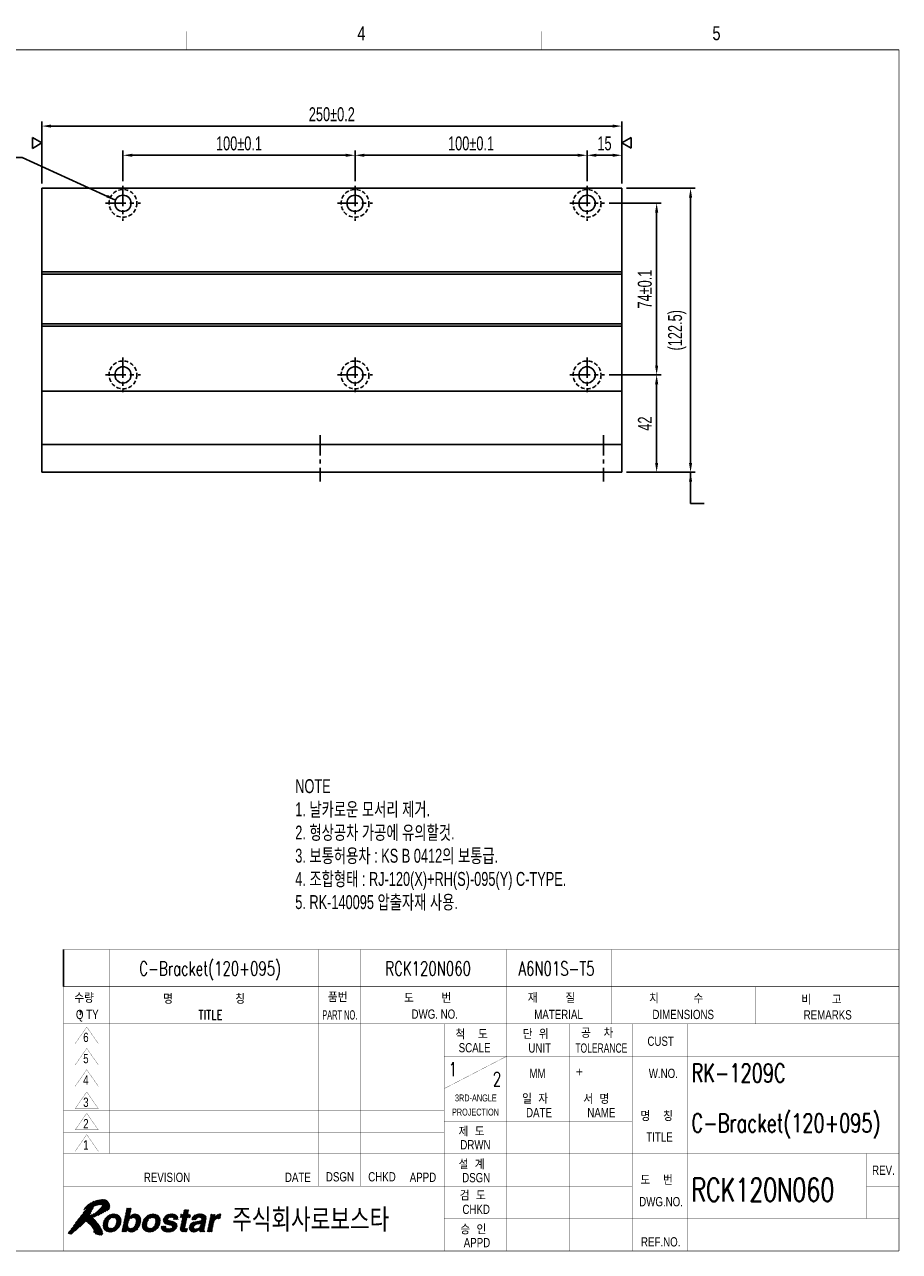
# Model space of a CAD drawing. Extents: x 8374 to 9143, y -9952 to -9412.
# Tile 2 of 2: x 8766 to 9143, y -9941 to -9412. Entities that reach past the tile are written whole.
import ezdxf
from ezdxf.enums import TextEntityAlignment as Align

# ---------------------------------------------------------------- set-up
doc = ezdxf.new("R2010")
doc.units = 0
doc.header["$LTSCALE"] = 7
doc.header["$MEASUREMENT"] = 0
doc.linetypes.add('CENTER', pattern=[2, 1.25, -0.25, 0.25, -0.25])
doc.linetypes.add('HIDDEN', pattern=[0.375, 0.25, -0.125])
doc.layers.get('0').update_dxf_attribs({"linetype": 'CONTINUOUS'})
doc.layers.get('DEFPOINTS').update_dxf_attribs({"linetype": 'CONTINUOUS'})
for name, color, linetype in [('1', 3, 'CENTER'), ('3', 4, 'CONTINUOUS'), ('CENTERLINE', 3, 'CENTER'), ('DIM', 4, 'CONTINUOUS'), ('DIMENSION', 4, 'CONTINUOUS'), ('HIDDENLINE', 5, 'HIDDEN')]:
    doc.layers.add(name, color=color, linetype=linetype)
doc.styles.add('GHS', font='romans.shx', dxfattribs={"bigfont": 'ghs.shx'})
doc.styles.add('HS', font='txt.shx', dxfattribs={"width": 0.8, "bigfont": 'hs.shx'})
doc.styles.add('KESTD1', font='simplex.shx', dxfattribs={"width": 0.7, "bigfont": 'hgs.shx'})
doc.styles.add('ROMANS', font='ROMANS.shx', dxfattribs={"width": 0.8})
doc.styles.get("Standard").update_dxf_attribs({"font": 'Gulim.ttf', "width": 0.7})
doc.dimstyles.new('A3', dxfattribs={"dimscale": 2, "dimtxt": 3, "dimasz": 2, "dimexe": 1, "dimexo": 1, "dimgap": 1, "dimtad": 1, "dimdec": 4, "dimdsep": 46, "dimtxsty": 'Standard', "dimcen": 2.5, "dimclrd": 4, "dimclre": 4, "dimclrt": 9, "dimazin": 2, "dimtfac": 1, "dimtdec": 4, "dimtmove": 0, "dimatfit": 3, "dimfxl": 1, "dimtolj": 1, "dimarcsym": 0})

# ---------------------------------------------------------------- blocks, each defined once
blk = doc.blocks.new('*X1')
at = {"color": 0}
for p, q in [((8.49, 5.4), (11.07, 7.98)), ((8.51, 5.59), (10.91, 7.99)), ((8.53, 5.79), (10.72, 7.98)), ((8.55, 5.98), (10.52, 7.96)), ((10.39, 7.12), (11.23, 7.96)), ((12.85, 5.52), (15.32, 7.98)), ((12.9, 5.74), (15.11, 7.96)), ((13.14, 6.86), (14.39, 8.11)), ((13.19, 7.09), (14.44, 8.34)), ((13.23, 7.31), (14.48, 8.56)), ((13.28, 7.54), (14.53, 8.79)), ((13.33, 7.76), (14.58, 9.01)), ((13.38, 7.99), (14.6, 9.21)), ((13.42, 8.21), (14.42, 9.21)), ((13.47, 8.44), (14.24, 9.21)), ((13.52, 8.66), (14.07, 9.21)), ((13.57, 8.88), (13.89, 9.21)), ((13.62, 9.11), (13.71, 9.21)), ((14.54, 7.03), (15.5, 7.99)), ((14.81, 7.12), (15.66, 7.97)), ((15.01, 7.14), (15.81, 7.95)), ((16.95, 5.55), (19.39, 7.99)), ((16.97, 5.74), (19.21, 7.98)), ((16.98, 5.94), (19.01, 7.96)), ((17.04, 6.17), (18.81, 7.94)), ((18.58, 7), (19.55, 7.97)), ((18.88, 7.13), (19.71, 7.95)), ((21.49, 6.55), (22.9, 7.96)), ((21.51, 6.39), (23.09, 7.98)), ((21.52, 6.23), (23.28, 7.99)), ((21.59, 6.13), (23.45, 7.99)), ((22.87, 7.23), (23.62, 7.98)), ((23.07, 7.25), (23.77, 7.95)), ((25.14, 7.2), (26.85, 8.91)), ((25.31, 7.2), (26.97, 8.85)), ((25.49, 7.2), (26.92, 8.63)), ((25.53, 6.71), (26.78, 7.95)), ((25.58, 6.93), (26.83, 8.18)), ((25.63, 7.15), (26.88, 8.4)), ((25.82, 8.05), (26.67, 8.91)), ((25.86, 8.28), (26.5, 8.91)), ((25.91, 8.5), (26.32, 8.91)), ((25.96, 8.73), (26.14, 8.91)), ((27.64, 6.69), (28.89, 7.94)), ((27.81, 6.69), (29.1, 7.98)), ((27.99, 6.69), (29.29, 7.99)), ((28.17, 6.69), (29.47, 8)), ((28.34, 6.69), (29.64, 7.99)), ((29.02, 7.19), (29.81, 7.98)), ((29.22, 7.21), (29.95, 7.95)), ((31.21, 5.32), (33.89, 7.99)), ((31.26, 5.54), (33.71, 7.99)), ((31.31, 5.76), (33.51, 7.97)), ((8.52, 5.25), (9.68, 6.41)), ((8.55, 5.1), (9.59, 6.15)), ((8.58, 4.96), (9.54, 5.92)), ((8.62, 6.23), (10.31, 7.92)), ((8.64, 4.84), (9.52, 5.72)), ((8.7, 6.49), (10.04, 7.84)), ((8.7, 4.73), (9.52, 5.54)), ((8.77, 4.61), (9.54, 5.39)), ((8.88, 6.84), (9.71, 7.68)), ((9.99, 4.07), (12.42, 6.5)), ((10.17, 4.08), (12.4, 6.3)), ((10.37, 4.1), (12.38, 6.1)), ((10.58, 4.12), (12.32, 5.87)), ((10.6, 7.15), (11.38, 7.94)), ((10.78, 7.16), (11.51, 7.89)), ((10.84, 4.21), (12.23, 5.6)), ((10.93, 7.13), (11.64, 7.84)), ((11.05, 5.31), (12.42, 6.68)), ((11.06, 7.09), (11.77, 7.79)), ((11.17, 7.02), (11.87, 7.71)), ((11.26, 6.93), (11.96, 7.64)), ((11.26, 5.69), (12.4, 6.83)), ((11.33, 6.82), (12.06, 7.56)), ((11.34, 5.95), (12.37, 6.98)), ((11.37, 6.69), (12.14, 7.46)), ((11.38, 6.17), (12.34, 7.12)), ((11.4, 6.54), (12.21, 7.35)), ((11.4, 6.36), (12.28, 7.24)), ((12.57, 4.17), (13.86, 5.46)), ((12.61, 4.39), (13.85, 5.63)), ((12.66, 4.62), (13.87, 5.83)), ((12.71, 4.84), (13.91, 6.05)), ((12.73, 4.16), (13.89, 5.32)), ((12.76, 5.07), (13.99, 6.3)), ((12.8, 5.29), (14.14, 6.63)), ((12.95, 5.97), (14.85, 7.87)), ((13, 6.19), (14.24, 7.44)), ((13.04, 6.42), (14.29, 7.66)), ((13.09, 6.64), (14.34, 7.89)), ((14.27, 4.1), (16.65, 6.49)), ((14.41, 4.07), (16.63, 6.29)), ((14.58, 4.06), (16.6, 6.09)), ((14.78, 4.09), (16.54, 5.84)), ((14.99, 4.12), (16.46, 5.59)), ((15.16, 7.12), (15.94, 7.9)), ((15.19, 5.21), (16.67, 6.68)), ((15.29, 7.08), (16.06, 7.84)), ((15.4, 7.01), (16.18, 7.79)), ((15.46, 5.65), (16.65, 6.84)), ((15.49, 6.91), (16.27, 7.7)), ((15.55, 6.81), (16.36, 7.61)), ((15.55, 5.92), (16.63, 7)), ((15.59, 6.67), (16.44, 7.52)), ((15.6, 6.14), (16.61, 7.15)), ((15.62, 6.51), (16.5, 7.4)), ((15.62, 6.34), (16.55, 7.27)), ((16.94, 5.37), (18.28, 6.71)), ((16.97, 5.22), (18.1, 6.34)), ((17, 5.07), (18.02, 6.09)), ((17.03, 4.92), (17.98, 5.87)), ((17.09, 4.81), (17.96, 5.68)), ((17.13, 6.43), (18.55, 7.86)), ((17.16, 4.7), (17.96, 5.5)), ((17.23, 4.59), (17.99, 5.36)), ((17.25, 6.73), (18.26, 7.74)), ((18.31, 4.08), (20.87, 6.64)), ((18.47, 4.06), (20.85, 6.45)), ((18.66, 4.08), (20.84, 6.25)), ((18.86, 4.1), (20.82, 6.06)), ((19.08, 4.15), (20.74, 5.8)), ((19.09, 7.16), (19.86, 7.92)), ((19.26, 7.15), (19.98, 7.88)), ((19.34, 4.23), (20.65, 5.54)), ((19.41, 7.13), (20.11, 7.83)), ((19.53, 7.07), (20.24, 7.77)), ((19.64, 7), (20.33, 7.7)), ((19.67, 5.62), (20.84, 6.79)), ((19.72, 6.91), (20.43, 7.62)), ((19.77, 5.89), (20.82, 6.94)), ((19.79, 6.79), (20.53, 7.54)), ((19.82, 6.65), (20.6, 7.43)), ((19.82, 6.12), (20.79, 7.09)), ((19.84, 6.32), (20.73, 7.21)), ((19.85, 6.5), (20.67, 7.32)), ((21.04, 5.04), (21.35, 5.36)), ((21.04, 5.22), (21.18, 5.36)), ((21.05, 4.87), (21.53, 5.36)), ((21.1, 4.75), (21.71, 5.36)), ((21.15, 4.62), (21.88, 5.36)), ((21.22, 4.52), (22.05, 5.35)), ((21.47, 6.72), (22.69, 7.93)), ((21.54, 6.96), (22.42, 7.84)), ((21.69, 6.04), (22.49, 6.84)), ((21.78, 5.96), (22.55, 6.73)), ((21.79, 7.38), (22.01, 7.61)), ((21.87, 5.87), (22.64, 6.65)), ((22, 5.82), (22.78, 6.6)), ((22.13, 5.78), (22.91, 6.56)), ((22.26, 5.73), (23.05, 6.52)), ((22.39, 5.69), (23.19, 6.49)), ((22.53, 5.65), (23.34, 6.46)), ((22.54, 4.06), (24.39, 5.92)), ((22.68, 5.62), (23.48, 6.42)), ((22.72, 4.07), (24.43, 5.78)), ((22.82, 5.59), (23.62, 6.38)), ((22.91, 4.08), (24.45, 5.62)), ((22.97, 5.55), (23.75, 6.34)), ((23.1, 5.51), (23.88, 6.29)), ((23.13, 4.13), (24.47, 5.46)), ((23.23, 5.47), (24.01, 6.24)), ((23.24, 7.24), (23.92, 7.92)), ((23.35, 5.41), (24.12, 6.17)), ((23.4, 7.22), (24.05, 7.88)), ((23.41, 5.29), (24.21, 6.09)), ((23.44, 5.15), (24.3, 6.01)), ((23.53, 7.18), (24.17, 7.82)), ((23.63, 7.1), (24.29, 7.77)), ((23.68, 6.98), (24.38, 7.68)), ((23.7, 6.82), (24.48, 7.6)), ((23.82, 6.76), (24.55, 7.49)), ((23.99, 6.76), (24.6, 7.37)), ((24.17, 6.76), (24.65, 7.24)), ((24.35, 6.76), (24.66, 7.07)), ((24.52, 6.76), (24.66, 6.9)), ((25.12, 4.7), (26.35, 5.93)), ((25.13, 4.54), (26.3, 5.71)), ((25.15, 4.91), (26.4, 6.16)), ((25.17, 7.41), (25.66, 7.9)), ((25.18, 4.41), (26.25, 5.49)), ((25.2, 5.13), (26.45, 6.38)), ((25.22, 7.63), (25.49, 7.9)), ((25.24, 5.36), (26.49, 6.61)), ((25.27, 7.86), (25.31, 7.9)), ((25.29, 5.58), (26.54, 6.83)), ((25.34, 5.81), (26.59, 7.06)), ((25.39, 6.03), (27.25, 7.9)), ((25.44, 6.26), (27.08, 7.9)), ((25.48, 6.48), (26.9, 7.9)), ((26.73, 7.2), (27.37, 7.83)), ((26.9, 7.2), (27.32, 7.61)), ((27.07, 4.89), (28.55, 6.36)), ((27.08, 7.2), (27.27, 7.38)), ((27.09, 4.72), (28.75, 6.39)), ((27.09, 5.08), (28.33, 6.32)), ((27.12, 4.58), (28.96, 6.42)), ((27.15, 5.32), (28.09, 6.26)), ((27.18, 4.46), (29.17, 6.45)), ((27.3, 5.64), (27.76, 6.1)), ((27.61, 6.84), (28.66, 7.89)), ((27.74, 7.15), (28.37, 7.77)), ((28.42, 4.11), (30.63, 6.32)), ((28.61, 5.72), (29.37, 6.48)), ((28.67, 4.19), (30.58, 6.1)), ((28.84, 5.77), (30.64, 7.57)), ((29.04, 4.39), (30.53, 5.87)), ((29.05, 5.8), (30.7, 7.45)), ((29.27, 5.85), (30.75, 7.33)), ((29.31, 4.48), (30.48, 5.65)), ((29.31, 4.3), (30.43, 5.42)), ((29.38, 7.2), (30.1, 7.92)), ((29.38, 5.25), (30.67, 6.54)), ((29.5, 5.55), (30.72, 6.77)), ((29.53, 7.17), (30.23, 7.87)), ((29.55, 5.77), (30.75, 6.98)), ((29.56, 5.96), (30.76, 7.16)), ((29.65, 7.12), (30.35, 7.82)), ((29.73, 7.02), (30.46, 7.75)), ((29.76, 6.87), (30.56, 7.67)), ((30.97, 4.19), (32.22, 5.44)), ((31.02, 4.42), (32.27, 5.67)), ((31.07, 4.64), (32.32, 5.89)), ((31.12, 4.87), (32.37, 6.12)), ((31.16, 5.09), (32.45, 6.38)), ((31.36, 5.99), (33.25, 7.89)), ((31.4, 6.21), (32.6, 7.41)), ((31.45, 6.44), (32.65, 7.63)), ((31.5, 6.66), (32.69, 7.86)), ((31.55, 6.89), (32.56, 7.9)), ((31.59, 7.11), (32.38, 7.9)), ((31.64, 7.34), (32.2, 7.9)), ((31.69, 7.56), (32.03, 7.9)), ((31.74, 7.79), (31.85, 7.9)), ((32.98, 6.91), (33.92, 7.85)), ((33.22, 6.97), (33.87, 7.62)), ((33.42, 6.99), (33.83, 7.4)), ((33.6, 7), (33.78, 7.18)), ((8.84, 4.51), (9.58, 5.25)), ((8.94, 4.44), (9.65, 5.14)), ((9.04, 4.36), (9.73, 5.05)), ((9.14, 4.28), (9.84, 4.98)), ((9.26, 4.23), (9.97, 4.93)), ((9.39, 4.18), (10.12, 4.91)), ((9.52, 4.13), (10.29, 4.9)), ((9.67, 4.1), (10.5, 4.93)), ((9.83, 4.09), (10.82, 5.07)), ((11.15, 4.34), (12.09, 5.28)), ((12.91, 4.16), (13.94, 5.19)), ((13.09, 4.16), (14.01, 5.09)), ((13.26, 4.16), (13.6, 4.49)), ((13.44, 4.16), (13.55, 4.27)), ((13.67, 4.57), (14.1, 5)), ((13.73, 4.45), (14.21, 4.93)), ((13.81, 4.36), (14.35, 4.9)), ((13.9, 4.27), (14.51, 4.87)), ((14.01, 4.2), (14.71, 4.9)), ((14.13, 4.15), (15.04, 5.05)), ((15.25, 4.2), (16.31, 5.27)), ((15.69, 4.46), (16.01, 4.79)), ((17.31, 4.5), (18.04, 5.23)), ((17.41, 4.42), (18.11, 5.12)), ((17.51, 4.34), (18.2, 5.03)), ((17.61, 4.26), (18.31, 4.96)), ((17.74, 4.22), (18.45, 4.93)), ((17.87, 4.17), (18.6, 4.9)), ((17.99, 4.12), (18.79, 4.91)), ((18.15, 4.1), (18.99, 4.94)), ((19.7, 4.41), (20.46, 5.17)), ((21.31, 4.43), (22.05, 5.17)), ((21.4, 4.35), (22.09, 5.04)), ((21.52, 4.29), (22.18, 4.94)), ((21.64, 4.23), (22.29, 4.88)), ((21.76, 4.17), (22.43, 4.84)), ((21.91, 4.14), (22.58, 4.82)), ((22.05, 4.11), (22.75, 4.81)), ((22.2, 4.09), (22.94, 4.82)), ((22.37, 4.07), (23.19, 4.9)), ((23.37, 4.19), (24.45, 5.27)), ((23.65, 4.3), (24.34, 4.98)), ((25.25, 4.31), (26.21, 5.26)), ((25.35, 4.23), (26.17, 5.04)), ((25.49, 4.19), (26.22, 4.92)), ((25.62, 4.14), (26.35, 4.87)), ((25.79, 4.13), (26.52, 4.86)), ((25.95, 4.12), (26.7, 4.87)), ((26.13, 4.12), (26.7, 4.69)), ((26.31, 4.12), (26.65, 4.47)), ((26.49, 4.13), (26.6, 4.24)), ((27.25, 4.36), (28.09, 5.2)), ((27.34, 4.27), (28.09, 5.02)), ((27.44, 4.2), (28.15, 4.9)), ((27.57, 4.14), (28.24, 4.82)), ((27.7, 4.1), (28.37, 4.77)), ((27.85, 4.08), (28.55, 4.77)), ((28.02, 4.06), (28.77, 4.82)), ((28.21, 4.08), (29.08, 4.95)), ((29.35, 4.16), (30.39, 5.2)), ((29.53, 4.16), (30.34, 4.97)), ((29.7, 4.16), (30.3, 4.76)), ((29.88, 4.16), (30.28, 4.56)), ((30.06, 4.16), (30.31, 4.41)), ((30.23, 4.16), (30.39, 4.32)), ((31.12, 4.16), (32.18, 5.22)), ((31.29, 4.16), (32.13, 4.99)), ((31.47, 4.16), (32.08, 4.77)), ((31.65, 4.16), (32.03, 4.54)), ((31.82, 4.16), (31.98, 4.32))]:
    blk.add_line(p, q, dxfattribs=at)
blk = doc.blocks.new('*X2')
at = {"color": 0}
for p, q in [((2.13, 5.4), (7.75, 11.03)), ((2.6, 6.05), (7.53, 10.98)), ((3.09, 6.72), (7.3, 10.93)), ((3.62, 7.42), (7.08, 10.88)), ((4.25, 8.23), (6.86, 10.84)), ((4.83, 8.99), (6.55, 10.71)), ((5.05, 6.2), (9.58, 10.73)), ((5.15, 6.12), (9.65, 10.62)), ((6.55, 9.65), (7.97, 11.06)), ((6.85, 9.77), (8.18, 11.1)), ((7.1, 9.84), (8.37, 11.11)), ((7.32, 9.89), (8.55, 11.11)), ((7.53, 9.92), (8.72, 11.11)), ((7.73, 9.94), (8.87, 11.08)), ((7.92, 9.96), (9.01, 11.05)), ((8.11, 9.97), (9.15, 11.01)), ((8.22, 9.54), (9.49, 10.81)), ((8.25, 9.93), (9.26, 10.94)), ((8.29, 9.8), (9.37, 10.88)), ((1.02, 3.77), (6.2, 8.94)), ((1.09, 4.01), (6.36, 9.27)), ((1.16, 3.72), (6.04, 8.6)), ((1.3, 3.69), (5.87, 8.26)), ((1.64, 4.74), (6.53, 9.63)), ((4.36, 8.87), (5.87, 10.38)), ((4.5, 9.19), (5.44, 10.12)), ((4.79, 9.12), (6.22, 10.55)), ((4.84, 6.34), (6.57, 8.07)), ((4.94, 6.27), (7.07, 8.4)), ((6.53, 7.33), (9.72, 10.52)), ((6.82, 7.44), (9.78, 10.4)), ((7.12, 7.56), (9.84, 10.28)), ((7.43, 7.69), (9.88, 10.15)), ((7.76, 7.85), (9.92, 10.01)), ((8.1, 8.01), (9.95, 9.86)), ((8.47, 8.2), (9.95, 9.69)), ((8.87, 8.43), (9.95, 9.51)), ((9.32, 8.7), (9.89, 9.27)), ((1.45, 3.66), (5.66, 7.87)), ((1.62, 3.65), (5.61, 7.64)), ((2.49, 4.35), (5.89, 7.74)), ((3.53, 5.21), (4.72, 6.4)), ((4.73, 6.41), (6.2, 7.88)), ((5.25, 6.04), (6.34, 7.14)), ((5.34, 5.96), (6.44, 7.06)), ((5.44, 5.88), (6.53, 6.97)), ((5.54, 5.8), (6.62, 6.89)), ((5.62, 5.71), (6.71, 6.8)), ((5.71, 5.62), (6.79, 6.71)), ((5.8, 5.54), (6.88, 6.62)), ((5.89, 5.45), (6.96, 6.52)), ((5.97, 5.35), (7.05, 6.43)), ((6.04, 5.25), (7.13, 6.33)), ((6.12, 5.15), (7.2, 6.23)), ((6.2, 5.05), (7.28, 6.13)), ((6.27, 4.94), (7.36, 6.03)), ((6.33, 4.83), (7.44, 5.93)), ((6.4, 4.72), (7.51, 5.83)), ((6.46, 4.61), (7.58, 5.72)), ((6.51, 4.48), (7.65, 5.62)), ((6.56, 4.36), (7.72, 5.51)), ((6.57, 4.01), (7.86, 5.29)), ((6.61, 4.23), (7.79, 5.4)), ((6.49, 4.11), (6.54, 4.15)), ((6.65, 3.92), (7.92, 5.18)), ((6.74, 3.83), (7.99, 5.07)), ((6.83, 3.74), (8.05, 4.96)), ((6.92, 3.65), (8.12, 4.85)), ((7.05, 3.6), (8.18, 4.73)), ((7.2, 3.58), (8.24, 4.62)), ((7.34, 3.54), (8.3, 4.5)), ((7.48, 3.51), (8.35, 4.37)), ((7.62, 3.47), (8.37, 4.22)), ((7.77, 3.44), (8.4, 4.07)), ((7.93, 3.42), (8.43, 3.92)), ((8.13, 3.44), (8.44, 3.75))]:
    blk.add_line(p, q, dxfattribs=at)
blk = doc.blocks.new('LOGO-ROBOSTAR')
at = {"color": 230, "const_width": 0.00973}
for points in [[(9.53, 10.79), (9.13, 11.02), (8.68, 11.12), (8.21, 11.1), (7.73, 11.02), (7.27, 10.92), (6.83, 10.83), (6.33, 10.61), (5.82, 10.35), (5.33, 10.06), (4.89, 9.7), (4.53, 9.27), (4.31, 8.74), (4.38, 8.82), (4.46, 8.88), (4.54, 8.94), (4.62, 9), (4.7, 9.06), (4.78, 9.12), (4.81, 9.1), (4.83, 9.07), (4.83, 9.04), (4.83, 9), (4.83, 8.96), (4.83, 8.93), (4.15, 8.1), (3.49, 7.26), (2.85, 6.39), (2.22, 5.52), (1.58, 4.66), (0.93, 3.8), (1.07, 3.75), (1.2, 3.71), (1.35, 3.68), (1.49, 3.66), (1.64, 3.65), (1.79, 3.66), (2.27, 4.16), (2.78, 4.6), (3.3, 5.02), (3.81, 5.44), (4.29, 5.9), (4.73, 6.42), (5.14, 6.14), (5.53, 5.81), (5.89, 5.45), (6.2, 5.05), (6.46, 4.62), (6.63, 4.18), (6.61, 4.14), (6.58, 4.14), (6.55, 4.15), (6.52, 4.16), (6.48, 4.18), (6.44, 4.18), (6.51, 4.08), (6.59, 3.98), (6.68, 3.89), (6.78, 3.79), (6.87, 3.7), (6.97, 3.61), (7.21, 3.58), (7.45, 3.52), (7.69, 3.45), (7.93, 3.42), (8.16, 3.45), (8.39, 3.56), (8.43, 3.71), (8.44, 3.85), (8.42, 3.99), (8.39, 4.13), (8.36, 4.28), (8.34, 4.42), (8.07, 4.93), (7.77, 5.43), (7.44, 5.93), (7.08, 6.4), (6.68, 6.83), (6.25, 7.22), (6.85, 7.45), (7.44, 7.7), (8.01, 7.97), (8.58, 8.26), (9.13, 8.58), (9.67, 8.93), (9.87, 9.21), (9.96, 9.53), (9.95, 9.87), (9.87, 10.21), (9.72, 10.52)], [(8.2, 9.45), (7.81, 9.02), (7.39, 8.64), (6.95, 8.3), (6.48, 8.02), (6, 7.79), (5.5, 7.6), (5.7, 7.93), (5.88, 8.27), (6.04, 8.61), (6.21, 8.96), (6.37, 9.3), (6.54, 9.64), (6.8, 9.75), (7.06, 9.83), (7.34, 9.89), (7.62, 9.93), (7.91, 9.96), (8.2, 9.97), (8.28, 9.91), (8.3, 9.83), (8.28, 9.74), (8.25, 9.64), (8.22, 9.55)]]:
    blk.add_lwpolyline(points, close=True, dxfattribs=at)
at = {"color": 5, "const_width": 0.00973}
for points in [[(10.04, 4.06), (9.56, 4.11), (9.15, 4.27), (8.81, 4.54), (8.59, 4.92), (8.49, 5.42), (8.55, 6.03), (8.75, 6.64), (9.06, 7.14), (9.45, 7.52), (9.89, 7.79), (10.38, 7.94), (10.88, 8), (11.36, 7.94), (11.78, 7.79), (12.11, 7.52), (12.34, 7.14), (12.43, 6.64), (12.37, 6.03), (12.17, 5.42), (11.86, 4.92), (11.48, 4.54), (11.03, 4.27), (10.54, 4.11)], [(14.24, 7.41), (14.25, 7.41), (14.37, 7.54), (14.52, 7.67), (14.7, 7.79), (14.91, 7.9), (15.16, 7.97), (15.46, 8), (15.85, 7.94), (16.18, 7.78), (16.44, 7.52), (16.61, 7.15), (16.67, 6.66), (16.6, 6.07), (16.46, 5.57), (16.23, 5.09), (15.94, 4.68), (15.56, 4.36), (15.12, 4.14), (14.6, 4.06), (14.4, 4.08), (14.2, 4.12), (14.02, 4.19), (13.87, 4.3), (13.73, 4.44), (13.64, 4.63), (13.63, 4.63), (13.53, 4.16), (12.56, 4.16), (13.64, 9.21), (14.62, 9.21)], [(18.49, 4.06), (18.01, 4.11), (17.59, 4.27), (17.25, 4.54), (17.03, 4.92), (16.93, 5.42), (16.99, 6.03), (17.2, 6.64), (17.5, 7.14), (17.89, 7.52), (18.34, 7.79), (18.82, 7.94), (19.32, 8), (19.8, 7.94), (20.22, 7.79), (20.55, 7.52), (20.78, 7.14), (20.87, 6.64), (20.81, 6.03), (20.61, 5.42), (20.31, 4.92), (19.92, 4.54), (19.47, 4.27), (18.99, 4.11)], [(23.7, 6.76), (23.7, 6.88), (23.68, 6.99), (23.63, 7.1), (23.53, 7.18), (23.37, 7.23), (23.15, 7.25), (22.91, 7.24), (22.74, 7.19), (22.62, 7.13), (22.54, 7.05), (22.49, 6.97), (22.46, 6.89), (22.59, 6.66), (23, 6.53), (23.53, 6.41), (24.06, 6.23), (24.42, 5.9), (24.48, 5.35), (24.3, 4.87), (24.01, 4.53), (23.65, 4.3), (23.27, 4.15), (22.89, 4.08), (22.57, 4.06), (22.15, 4.09), (21.75, 4.18), (21.42, 4.33), (21.17, 4.58), (21.03, 4.91), (21.04, 5.36), (22.05, 5.36), (22.04, 5.2), (22.07, 5.07), (22.15, 4.96), (22.28, 4.88), (22.48, 4.83), (22.75, 4.81), (22.98, 4.83), (23.15, 4.88), (23.29, 4.95), (23.38, 5.03), (23.43, 5.12), (23.46, 5.19), (23.34, 5.43), (22.94, 5.56), (22.4, 5.68), (21.88, 5.86), (21.53, 6.19), (21.47, 6.75), (21.56, 7.03), (21.73, 7.31), (21.97, 7.58), (22.3, 7.79), (22.72, 7.94), (23.25, 8), (23.62, 7.98), (23.97, 7.91), (24.29, 7.77), (24.53, 7.55), (24.66, 7.22), (24.66, 6.76)], [(26.77, 7.9), (27.38, 7.9), (27.23, 7.2), (26.62, 7.2), (26.19, 5.17), (26.17, 5.07), (26.17, 4.99), (26.19, 4.93), (26.25, 4.89), (26.36, 4.87), (26.53, 4.86), (26.56, 4.86), (26.6, 4.87), (26.63, 4.87), (26.67, 4.87), (26.7, 4.87), (26.74, 4.88), (26.58, 4.13), (26.5, 4.13), (26.42, 4.13), (26.34, 4.12), (26.27, 4.12), (26.19, 4.12), (26.11, 4.12), (25.99, 4.12), (25.62, 4.14), (25.37, 4.22), (25.21, 4.34), (25.13, 4.5), (25.12, 4.7), (25.15, 4.93), (25.64, 7.2), (25.13, 7.2), (25.28, 7.9), (25.78, 7.9), (26, 8.91), (26.98, 8.91)], [(30.32, 4.89), (30.29, 4.7), (30.28, 4.55), (30.29, 4.45), (30.32, 4.38), (30.36, 4.34), (30.42, 4.31), (30.38, 4.16), (29.32, 4.16), (29.32, 4.24), (29.31, 4.31), (29.31, 4.37), (29.31, 4.43), (29.32, 4.51), (29.33, 4.6), (29.18, 4.48), (29.01, 4.36), (28.81, 4.25), (28.58, 4.15), (28.31, 4.09), (28, 4.06), (27.73, 4.09), (27.48, 4.17), (27.28, 4.32), (27.13, 4.53), (27.07, 4.8), (27.1, 5.15), (27.2, 5.49), (27.37, 5.77), (27.58, 5.99), (27.84, 6.16), (28.13, 6.28), (28.44, 6.35), (29.35, 6.48), (29.43, 6.49), (29.52, 6.52), (29.6, 6.56), (29.67, 6.61), (29.72, 6.68), (29.76, 6.77), (29.77, 6.95), (29.71, 7.07), (29.61, 7.15), (29.48, 7.19), (29.34, 7.21), (29.21, 7.21), (28.99, 7.19), (28.82, 7.12), (28.69, 7.03), (28.6, 6.92), (28.54, 6.8), (28.49, 6.69), (27.54, 6.69), (27.76, 7.18), (28.04, 7.54), (28.36, 7.77), (28.73, 7.91), (29.11, 7.98), (29.49, 8), (29.78, 7.98), (30.1, 7.92), (30.39, 7.8), (30.63, 7.6), (30.76, 7.31), (30.75, 6.91)], [(31.76, 7.9), (32.7, 7.9), (32.57, 7.25), (32.58, 7.25), (32.72, 7.44), (32.88, 7.61), (33.05, 7.77), (33.25, 7.89), (33.49, 7.97), (33.76, 8), (33.8, 8), (33.83, 7.99), (33.86, 7.99), (33.89, 7.99), (33.92, 7.99), (33.95, 7.98), (33.74, 6.99), (33.7, 6.99), (33.65, 6.99), (33.6, 7), (33.55, 7), (33.51, 7), (33.46, 7), (33.12, 6.96), (32.86, 6.86), (32.66, 6.71), (32.52, 6.52), (32.42, 6.32), (32.36, 6.11), (31.95, 4.16), (30.97, 4.16)], [(10.7, 7.17), (10.36, 7.12), (10.09, 6.98), (9.89, 6.78), (9.73, 6.54), (9.63, 6.28), (9.56, 6.03), (9.52, 5.78), (9.52, 5.52), (9.57, 5.28), (9.69, 5.08), (9.9, 4.94), (10.22, 4.89), (10.56, 4.94), (10.83, 5.08), (11.04, 5.28), (11.19, 5.52), (11.29, 5.78), (11.36, 6.03), (11.4, 6.28), (11.4, 6.54), (11.35, 6.78), (11.23, 6.98), (11.02, 7.12)], [(14.98, 7.15), (14.68, 7.1), (14.43, 6.97), (14.23, 6.77), (14.08, 6.52), (13.96, 6.24), (13.88, 5.95), (13.85, 5.67), (13.86, 5.42), (13.93, 5.2), (14.06, 5.03), (14.25, 4.91), (14.53, 4.87), (14.82, 4.92), (15.06, 5.07), (15.25, 5.27), (15.4, 5.51), (15.51, 5.76), (15.58, 6), (15.62, 6.29), (15.62, 6.56), (15.56, 6.8), (15.44, 6.98), (15.25, 7.1)], [(19.15, 7.17), (18.8, 7.12), (18.54, 6.98), (18.33, 6.78), (18.18, 6.54), (18.07, 6.28), (18, 6.03), (17.97, 5.78), (17.96, 5.52), (18.01, 5.28), (18.13, 5.08), (18.34, 4.94), (18.66, 4.89), (19, 4.94), (19.27, 5.08), (19.48, 5.28), (19.63, 5.52), (19.74, 5.78), (19.8, 6.03), (19.84, 6.28), (19.85, 6.54), (19.8, 6.78), (19.68, 6.98), (19.46, 7.12)], [(29.59, 5.98), (29.53, 5.94), (29.45, 5.91), (29.35, 5.87), (29.23, 5.84), (29.07, 5.81), (28.88, 5.78), (28.7, 5.74), (28.53, 5.69), (28.38, 5.62), (28.25, 5.53), (28.15, 5.39), (28.09, 5.21), (28.08, 5.06), (28.11, 4.94), (28.17, 4.86), (28.26, 4.8), (28.36, 4.77), (28.45, 4.76), (28.68, 4.79), (28.89, 4.85), (29.1, 4.96), (29.27, 5.11), (29.41, 5.29), (29.49, 5.5)]]:
    blk.add_lwpolyline(points, close=True, dxfattribs=at)
at = {"color": 230, "linetype": 'Continuous'}
blk.add_blockref('*X2', (0, 0), dxfattribs=at)
at = {"color": 5, "linetype": 'Continuous'}
blk.add_blockref('*X1', (0, 0), dxfattribs=at)
at = {"style": 'GHS', "width": 0.8}
blk.add_text('주식회사로보스타', height=5, dxfattribs=at).set_placement((36.32, 4.19))
blk = doc.blocks.new('A3-DJ')
for points, const_width in [([(30, 269), (410, 269)], 0.2), ([(410, 269), (410, 10)], 0.2), ([(230, 67), (410, 67)], 0.1), ([(230, 67), (230, 10)], 0.1), ([(30, 10), (410, 10)], 0.2)]:
    blk.add_lwpolyline(points, dxfattribs=dict(const_width=const_width))
at = {"layer": '3'}
blk.add_line((230, 75), (230, 67), dxfattribs=at)
at = {"layer": '3', "const_width": 0.05}
for points in [[(256.5, 273), (256.5, 269)], [(333, 273), (333, 269)], [(230, 75), (410, 75)], [(240, 75), (240, 31)], [(285, 75), (285, 24)], [(294, 75), (294, 24)], [(325.5, 75), (325.5, 10)], [(348, 75), (348, 59)], [(379, 67), (379, 59)], [(230, 59), (410, 59)], [(235, 58.3), (232.5, 54.7)], [(237.5, 54.7), (235, 58.3)], [(276, 59), (276, 24)], [(303, 59), (303, 24)], [(312, 59), (312, 10)], [(339, 59), (339, 10)], [(352.5, 59), (352.5, 10)], [(364.5, 59), (364.5, 10)], [(230, 54.2), (312, 54.2)], [(232.5, 54.7), (237.5, 54.7)], [(235, 53.7), (232.5, 50.1)], [(237.5, 50.1), (235, 53.7)], [(312, 52), (410, 52)], [(325.5, 52), (312, 45)], [(230, 49.6), (312, 49.6)], [(232.5, 50.1), (237.5, 50.1)], [(235, 49.1), (232.5, 45.5)], [(237.5, 45.5), (235, 49.1)], [(230, 45), (410, 45)], [(232.5, 45.5), (237.5, 45.5)], [(235, 44.3), (232.5, 40.7)], [(237.5, 40.7), (235, 44.3)], [(230, 40.2), (312, 40.2)], [(232.5, 40.7), (237.5, 40.7)], [(235, 39.7), (232.5, 36.1)], [(237.5, 36.1), (235, 39.7)], [(312, 38), (352.5, 38)], [(230, 35.6), (312, 35.6)], [(232.5, 36.1), (237.5, 36.1)], [(235, 35.1), (232.5, 31.5)], [(237.5, 31.5), (235, 35.1)], [(230, 31), (410, 31)], [(232.5, 31.5), (237.5, 31.5)], [(403, 31), (403, 17)], [(230, 24), (352.5, 24)], [(403, 24), (410, 24)], [(312, 17), (410, 17)]]:
    blk.add_lwpolyline(points, dxfattribs=at)
blk.add_blockref('LOGO-ROBOSTAR', (230, 10))
at = {"style": 'GHS'}
for s, p in [('수량', (232.32, 63.51)), ('명         칭', (251.47, 63.3)), ('품번', (286.96, 63.68)), ('도    번', (303.35, 63.48)), ('재    질', (330.03, 63.52)), ('치     수', (356.15, 63.4)), ('비   고', (388.96, 63.15)), ('공  차', (341.48, 55.96)), ('척  도', (314.43, 55.68)), ('단 위', (328.93, 55.71)), ('일 자', (328.8, 41.77)), ('서 명', (341.98, 41.72)), ('명  칭', (354.31, 38.03)), ('제 도', (315.12, 34.7)), ('설 계', (315.12, 27.63)), ('도  번', (354.29, 24.24)), ('검 도', (315.37, 20.92)), ('승 인', (315.49, 13.6))]:
    blk.add_text(s, height=2, dxfattribs=at).set_placement(p)
at = {"layer": '1', "color": 2, "linetype": 'Continuous', "style": 'ROMANS'}
blk.add_text(',', height=2, dxfattribs=at).set_placement((233.63, 62.23), align=Align.MIDDLE)
at = {"layer": '3'}
for s, height, width, p in [('4', 3, 0.8, (294.18, 272.54)), ('5', 3, 0.8, (370.68, 272.54)), ('Q TY', 2, 0.8, (235.12, 60.75)), ('PART NO.', 2, 0.55, (289.52, 60.91)), ('DWG. NO.', 2, 0.8, (309.97, 61.08)), ('MATERIAL', 2, 0.8, (336.65, 61)), ('DIMENSIONS', 2, 0.8, (363.51, 61)), ('REMARKS', 2, 0.8, (394.64, 60.92)), ('6', 2, 0.8, (234.82, 56.07)), ('CUST', 2, 0.8, (358.65, 55.23)), ('SCALE', 2, 0.8, (318.57, 53.83)), ('UNIT', 2, 0.8, (332.59, 53.75)), ('TOLERANCE', 2, 0.7, (345.87, 53.75)), ('5', 2, 0.8, (234.82, 51.47)), ('4', 2, 0.8, (234.82, 46.87)), ('MM', 2, 0.8, (332.11, 48.28)), ('W.NO.', 2, 0.8, (359.23, 48.3)), ('3', 2, 0.8, (234.82, 42.07)), ('3RD-ANGLE', 1.5, 0.8, (318.83, 43)), ('PROJECTION', 1.5, 0.8, (318.75, 39.95)), ('DATE', 2, 0.8, (332.44, 39.84)), ('NAME', 2, 0.8, (345.88, 39.84)), ('2', 2, 0.8, (234.82, 37.47)), ('TITLE', 2, 0.8, (358.41, 34.56)), ('1', 2, 0.8, (234.82, 32.87)), ('DRWN', 2, 0.8, (318.75, 32.91)), ('REVISION', 2, 0.8, (252.3, 25.89)), ('DATE', 2, 0.8, (280.49, 25.89)), ('DSGN', 2, 0.8, (289.55, 26)), ('CHKD', 2, 0.8, (298.61, 26)), ('APPD', 2, 0.8, (307.44, 25.89)), ('DSGN', 2, 0.8, (318.91, 25.82)), ('REV.', 2, 0.8, (406.65, 27.42)), ('DWG.NO.', 2, 0.8, (358.74, 20.64)), ('CHKD', 2, 0.8, (318.91, 18.99)), ('REF.NO.', 2, 0.8, (358.66, 11.98)), ('APPD', 2, 0.8, (319.08, 11.81))]:
    blk.add_text(s, height=height, dxfattribs=dict(at, width=width)).set_placement(p, align=Align.MIDDLE)
at = {"layer": '3', "style": 'HS', "width": 0.8}
blk.add_text('TITLE', height=2, dxfattribs=at).set_placement((261.67, 60.91), align=Align.MIDDLE)
at = {"layer": '3'}
blk.add_text('+', height=2, dxfattribs=at).set_placement((341.14, 48.65), align=Align.MIDDLE)
blk = doc.blocks.new('*D26')
at = {"layer": 'DEFPOINTS', "color": 0}
for p in [(9023.6, -9468.34), (9008.6, -9481.55), (9023.6, -9482.55)]:
    blk.add_point(p, dxfattribs=at)
at = {"layer": 'DIMENSION', "color": 4, "lineweight": -2}
for p, q in [((9008.6, -9479.55), (9008.6, -9466.34)), ((9012.6, -9468.34), (9019.6, -9468.34)), ((9023.6, -9480.55), (9023.6, -9466.34))]:
    blk.add_line(p, q, dxfattribs=at)
at = {"layer": 'DIMENSION', "color": 4}
for points in [[(9012.6, -9467.68), (9012.6, -9469.01), (9008.6, -9468.34)], [(9019.6, -9467.68), (9019.6, -9469.01), (9023.6, -9468.34)]]:
    blk.add_solid(points, dxfattribs=at)
at = {"layer": 'DIMENSION', "color": 9, "insert": (9016.1, -9463.26), "char_height": 6, "attachment_point": 5}
blk.add_mtext('\\A1;15', dxfattribs=at)
blk = doc.blocks.new('*D25')
at = {"layer": 'DEFPOINTS', "color": 0}
for p in [(9008.6, -9468.34), (8908.6, -9481.55), (9008.6, -9481.55)]:
    blk.add_point(p, dxfattribs=at)
at = {"layer": 'DIMENSION', "color": 4, "lineweight": -2}
for p, q in [((8908.6, -9479.55), (8908.6, -9466.34)), ((8912.6, -9468.34), (9004.6, -9468.34)), ((9008.6, -9479.55), (9008.6, -9466.34))]:
    blk.add_line(p, q, dxfattribs=at)
at = {"layer": 'DIMENSION', "color": 4}
for points in [[(8912.6, -9467.68), (8912.6, -9469.01), (8908.6, -9468.34)], [(9004.6, -9467.68), (9004.6, -9469.01), (9008.6, -9468.34)]]:
    blk.add_solid(points, dxfattribs=at)
at = {"layer": 'DIMENSION', "color": 9, "insert": (8958.6, -9463.26), "char_height": 6, "attachment_point": 5}
blk.add_mtext('\\A1;100±0.1', dxfattribs=at)
blk = doc.blocks.new('*D24')
at = {"layer": 'DEFPOINTS', "color": 0}
for p in [(8908.6, -9468.34), (8808.6, -9481.55), (8908.6, -9481.55)]:
    blk.add_point(p, dxfattribs=at)
at = {"layer": 'DIMENSION', "color": 4, "lineweight": -2}
for p, q in [((8808.6, -9479.55), (8808.6, -9466.34)), ((8812.6, -9468.34), (8904.6, -9468.34)), ((8908.6, -9479.55), (8908.6, -9466.34))]:
    blk.add_line(p, q, dxfattribs=at)
at = {"layer": 'DIMENSION', "color": 4}
for points in [[(8812.6, -9467.68), (8812.6, -9469.01), (8808.6, -9468.34)], [(8904.6, -9467.68), (8904.6, -9469.01), (8908.6, -9468.34)]]:
    blk.add_solid(points, dxfattribs=at)
at = {"layer": 'DIMENSION', "color": 9, "insert": (8858.6, -9463.26), "char_height": 6, "attachment_point": 5}
blk.add_mtext('\\A1;100±0.1', dxfattribs=at)
blk = doc.blocks.new('*D23')
at = {"layer": 'DEFPOINTS', "color": 0}
for p in [(9023.6, -9455.75), (8773.6, -9482.55), (9023.6, -9482.55)]:
    blk.add_point(p, dxfattribs=at)
at = {"layer": 'DIMENSION', "color": 4, "lineweight": -2}
for p, q in [((8773.6, -9480.55), (8773.6, -9453.75)), ((9023.6, -9480.55), (9023.6, -9453.75)), ((8777.6, -9455.75), (9019.6, -9455.75))]:
    blk.add_line(p, q, dxfattribs=at)
at = {"layer": 'DIMENSION', "color": 4}
for points in [[(8777.6, -9455.09), (8777.6, -9456.42), (8773.6, -9455.75)], [(9019.6, -9455.09), (9019.6, -9456.42), (9023.6, -9455.75)]]:
    blk.add_solid(points, dxfattribs=at)
at = {"layer": 'DIMENSION', "color": 9, "insert": (8898.6, -9450.68), "char_height": 6, "attachment_point": 5}
blk.add_mtext('\\A1;250±0.2', dxfattribs=at)
blk = doc.blocks.new('SF10', base_point=(-7639.68, -6381.14))
at = {"layer": 'DIMENSION'}
for p, q in [((-7639.68, -6380.14), (-7639.1, -6381.14)), ((-7639.68, -6380.14), (-7638.52, -6380.14)), ((-7638.52, -6380.14), (-7639.1, -6381.14))]:
    blk.add_line(p, q, dxfattribs=at)
blk = doc.blocks.new('*D22')
at = {"layer": 'DEFPOINTS', "color": 0}
for p in [(9016.1, -9563.05), (9038.56, -9563.05), (9023.6, -9605.05)]:
    blk.add_point(p, dxfattribs=at)
at = {"layer": 'DIMENSION', "color": 4, "lineweight": -2}
for p, q in [((9018.1, -9563.05), (9040.56, -9563.05)), ((9038.56, -9601.05), (9038.56, -9567.05)), ((9025.6, -9605.05), (9040.56, -9605.05))]:
    blk.add_line(p, q, dxfattribs=at)
at = {"layer": 'DIMENSION', "color": 4}
for points in [[(9037.9, -9567.05), (9039.23, -9567.05), (9038.56, -9563.05)], [(9037.9, -9601.05), (9039.23, -9601.05), (9038.56, -9605.05)]]:
    blk.add_solid(points, dxfattribs=at)
at = {"layer": 'DIMENSION', "color": 9, "insert": (9033.48, -9584.05), "char_height": 6, "attachment_point": 5, "rotation": 90}
blk.add_mtext('\\A1;42', dxfattribs=at)
blk = doc.blocks.new('*D21')
at = {"layer": 'DEFPOINTS', "color": 0}
for p in [(9016.1, -9489.05), (9038.56, -9489.05), (9016.1, -9563.05)]:
    blk.add_point(p, dxfattribs=at)
at = {"layer": 'DIMENSION', "color": 4, "lineweight": -2}
for p, q in [((9018.1, -9489.05), (9040.56, -9489.05)), ((9038.56, -9559.05), (9038.56, -9493.05)), ((9018.1, -9563.05), (9040.56, -9563.05))]:
    blk.add_line(p, q, dxfattribs=at)
at = {"layer": 'DIMENSION', "color": 4}
for points in [[(9037.9, -9493.05), (9039.23, -9493.05), (9038.56, -9489.05)], [(9037.9, -9559.05), (9039.23, -9559.05), (9038.56, -9563.05)]]:
    blk.add_solid(points, dxfattribs=at)
at = {"layer": 'DIMENSION', "color": 9, "insert": (9033.48, -9526.05), "char_height": 6, "attachment_point": 5, "rotation": 90}
blk.add_mtext('\\A1;74±0.1', dxfattribs=at)
blk = doc.blocks.new('*D20')
at = {"layer": 'DEFPOINTS', "color": 0}
for p in [(9023.6, -9482.55), (9053.18, -9482.55), (9023.6, -9605.05)]:
    blk.add_point(p, dxfattribs=at)
at = {"layer": 'DIMENSION', "color": 4, "lineweight": -2}
for p, q in [((9025.6, -9482.55), (9055.18, -9482.55)), ((9053.18, -9601.05), (9053.18, -9486.55)), ((9025.6, -9605.05), (9055.18, -9605.05))]:
    blk.add_line(p, q, dxfattribs=at)
at = {"layer": 'DIMENSION', "color": 4}
for points in [[(9052.51, -9486.55), (9053.84, -9486.55), (9053.18, -9482.55)], [(9052.51, -9601.05), (9053.84, -9601.05), (9053.18, -9605.05)]]:
    blk.add_solid(points, dxfattribs=at)
at = {"layer": 'DIMENSION', "color": 9, "insert": (9047.4, -9543.8), "char_height": 6, "attachment_point": 5, "rotation": 90}
blk.add_mtext('\\A1;(122.5)', dxfattribs=at)

msp = doc.modelspace()

# ---------------------------------------------------------------- linework, layer by layer
for p, q in [((8773.6, -9605.05), (8773.6, -9482.55)), ((8773.6, -9482.55), (9023.6, -9482.55)), ((9023.6, -9482.55), (9023.6, -9605.05)), ((8773.6, -9518.55), (9023.6, -9518.55)), ((8773.6, -9519.55), (9023.6, -9519.55)), ((8773.6, -9541.05), (9023.6, -9541.05)), ((8773.6, -9542.05), (9023.6, -9542.05)), ((8773.6, -9570.05), (9023.6, -9570.05)), ((8773.6, -9593.05), (9023.6, -9593.05)), ((8773.6, -9605.05), (9023.6, -9605.05))]:
    msp.add_line(p, q)
for centre in [(8808.6, -9489.05), (8908.6, -9489.05), (9008.6, -9489.05), (8808.6, -9563.05), (8908.6, -9563.05), (9008.6, -9563.05)]:
    msp.add_circle(centre, 3.5)
at = {"layer": 'CENTERLINE'}
for p, q in [((8808.6, -9481.55), (8808.6, -9496.55)), ((8908.6, -9481.55), (8908.6, -9496.55)), ((9008.6, -9481.55), (9008.6, -9496.55)), ((8801.1, -9489.05), (8816.1, -9489.05)), ((8901.1, -9489.05), (8916.1, -9489.05)), ((9001.1, -9489.05), (9016.1, -9489.05)), ((8808.6, -9555.55), (8808.6, -9570.55)), ((8908.6, -9555.55), (8908.6, -9570.55)), ((9008.6, -9555.55), (9008.6, -9570.55)), ((8801.1, -9563.05), (8816.1, -9563.05)), ((8901.1, -9563.05), (8916.1, -9563.05)), ((9001.1, -9563.05), (9016.1, -9563.05)), ((8893.6, -9589.05), (8893.6, -9609.05)), ((9015.6, -9589.05), (9015.6, -9609.05))]:
    msp.add_line(p, q, dxfattribs=at)
at = {"layer": 'HIDDENLINE'}
for centre in [(8808.6, -9489.05), (8908.6, -9489.05), (9008.6, -9489.05), (8808.6, -9563.05), (8908.6, -9563.05), (9008.6, -9563.05)]:
    msp.add_circle(centre, 6, dxfattribs=at)

# ---------------------------------------------------------------- block references
at = {"xscale": 2, "yscale": 2, "zscale": 2}
msp.add_blockref('A3-DJ', (8322.99, -9960.83), dxfattribs=at)
at = {"layer": 'DIM', "yscale": 4}
for p, xscale, rotation in [((8773.6, -9465.35), 4, 90), ((9023.6, -9465.34), -4, 270)]:
    msp.add_blockref('SF10', p, dxfattribs=dict(at, xscale=xscale, rotation=rotation))

# ---------------------------------------------------------------- texts
at = {"style": 'KESTD1', "width": 0.7}
for s, height, p in [('RK-1209C', 8, (9053.59, -9868.06)), ('C-Bracket(120+095)', 8, (9053.59, -9889.61)), ('RCK120N060', 10, (9053.59, -9919.44))]:
    msp.add_text(s, height=height, dxfattribs=at).set_placement(p)
at = {"color": 9, "insert": (8882.84, -9737.38), "char_height": 6, "width": 340.0889, "attachment_point": 1}
msp.add_mtext('NOTE\\P1. 날카로운 모서리 제거.\\P2. 형상공차 가공에 유의할것.\\P3. 보통허용차 : KS B 0412의 보통급.\\P{\\C6;4. 조합형태 : RJ-120(X)+RH(S)-095(Y) C-TYPE.}\\P5. RK-140095 압출자재 사용.', dxfattribs=at)
at = {"layer": 'DIMENSION', "style": 'KESTD1', "width": 0.7}
for s, p in [('C-Bracket(120+095)', (8815.64, -9821.99)), ('RCK120N060', (8921.65, -9821.99)), ('A6N01S-T5', (8979.03, -9821.99)), ('1', (8948.96, -9865.41)), ('2', (8967.97, -9869.72))]:
    msp.add_text(s, height=6, dxfattribs=at).set_placement(p)

# ---------------------------------------------------------------- dimensions: what is measured, and where the dimension line sits
at = {"layer": 'DIMENSION'}
for base, p1, p2, override, picture, middle in [((9023.6, -9455.75), (8773.6, -9482.55), (9023.6, -9482.55), {"dimscale": 2, "dimdec": 1, "dimtol": 1, "dimtp": 0.2, "dimtm": 0.2}, '*D23', (8898.6, -9450.68)), ((8908.6, -9468.34), (8808.6, -9481.55), (8908.6, -9481.55), {"dimscale": 2, "dimgap": 1, "dimdec": 1, "dimtol": 1, "dimlim": 0, "dimtp": 0.1, "dimtm": 0.1}, '*D24', (8858.6, -9463.26)), ((9008.6, -9468.34), (8908.6, -9481.55), (9008.6, -9481.55), {"dimscale": 2, "dimdec": 1, "dimtol": 1, "dimtp": 0.1, "dimtm": 0.1}, '*D25', (8958.6, -9463.26)), ((9023.6, -9468.34), (9008.6, -9481.55), (9023.6, -9482.55), {"dimscale": 2, "dimdec": 1}, '*D26', (9016.1, -9463.26))]:
    dim = msp.add_linear_dim(base=base, p1=p1, p2=p2, dimstyle='A3', override=override, dxfattribs=at)
    dim.commit()
    dim.dimension.update_dxf_attribs({"geometry": picture, "text_midpoint": middle})
dim = msp.add_linear_dim(base=(9053.18, -9482.55), p1=(9023.6, -9605.05), p2=(9023.6, -9482.55), angle=90, text='(<>)', dimstyle='A3', override={"dimscale": 2, "dimdec": 1}, dxfattribs=at)
dim.commit()
dim.dimension.update_dxf_attribs({"geometry": '*D20', "text_midpoint": (9047.4, -9543.8)})
for base, p1, p2, override, picture, middle in [((9038.56, -9489.05), (9016.1, -9563.05), (9016.1, -9489.05), {"dimscale": 2, "dimdec": 1, "dimtol": 1, "dimtp": 0.1, "dimtm": 0.1}, '*D21', (9033.48, -9526.05)), ((9038.56, -9563.05), (9023.6, -9605.05), (9016.1, -9563.05), {"dimscale": 2, "dimdec": 1}, '*D22', (9033.48, -9584.05))]:
    dim = msp.add_linear_dim(base=base, p1=p1, p2=p2, angle=90, dimstyle='A3', override=override, dxfattribs=at)
    dim.commit()
    dim.dimension.update_dxf_attribs({"geometry": picture, "text_midpoint": middle})

# ---------------------------------------------------------------- leaders
for points in [[(8805.4, -9487.63), (8765.16, -9469.3), (8712.11, -9469.3)], [(9053.18, -9605.05), (9053.18, -9618.49), (9059.07, -9618.49)]]:
    msp.add_leader(points, dimstyle='A3', override={"dimscale": 2, "dimdec": 1}, dxfattribs=at)

doc.saveas('drawing.dxf')
